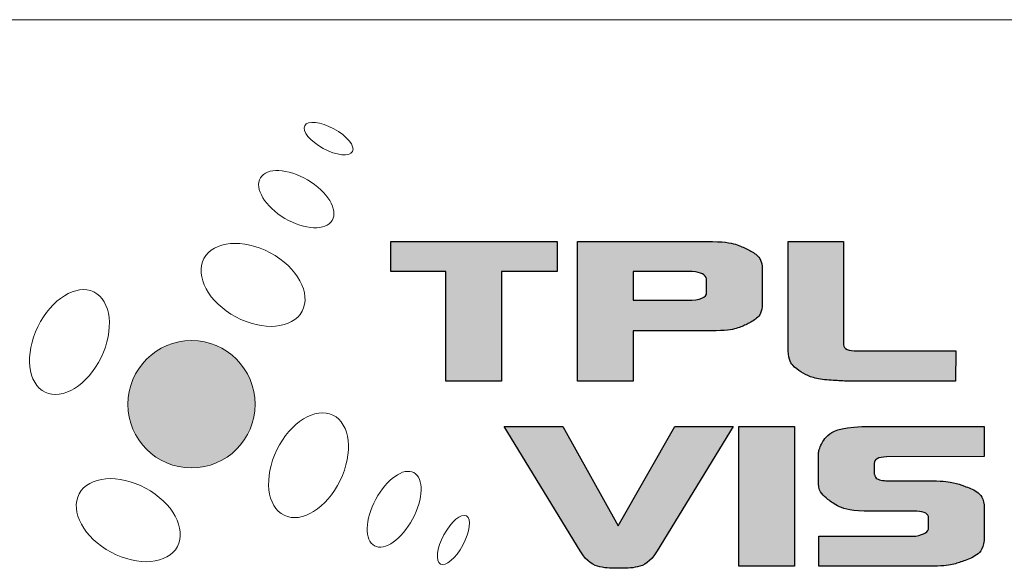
# Model space of a CAD drawing. Header units: millimetres. Extents: x 15 to 415, y 5 to 292.
# Tile 20 of 24: x 370 to 395, y 16 to 30. Entities that reach past the tile are written whole.
import ezdxf
from ezdxf.enums import TextEntityAlignment as Align

# ---------------------------------------------------------------- set-up
doc = ezdxf.new("R2010")
doc.units = ezdxf.units.MM
doc.layers.add('CALQUE_1', color=179, linetype='Continuous')
doc.styles.add('SLDTEXTSTYLE1', font='TXT', dxfattribs={"width": 0.75})

# ---------------------------------------------------------------- blocks, each defined once
blk = doc.blocks.new('Bloc3')
at = {"layer": 'CALQUE_1'}
for color, points in [(24, [(762.238, 47.704), (759.448, 47.704), (759.448, 49.219), (767.855, 49.219), (767.855, 47.704), (765.046, 47.704), (765.046, 42.151), (762.238, 42.151)]), (252, [(779.852, 32.798), (777.044, 32.798), (777.044, 39.865), (779.852, 39.865)])]:
    blk.add_hatch(color=color, dxfattribs=at).paths.add_polyline_path(points, flags=0)
h = blk.add_hatch(color=24, dxfattribs=at)
edge = h.paths.add_edge_path(flags=0)
edge.add_line((771.702, 42.151), (768.894, 42.151))
edge.add_line((768.894, 42.151), (768.894, 49.219))
edge.add_line((768.894, 49.219), (775.416, 49.219))
edge.add_spline(control_points=[(775.416, 49.219), (776.274, 49.219), (776.956, 49.088), (777.464, 48.826), (777.971, 48.564), (778.225, 48.23), (778.225, 47.825)], knot_values=[0, 0, 0, 0, 1, 2, 3, 4, 4, 4, 4], weights=[1, 1, 1, 1, 1, 1, 1], degree=3, periodic=0)
edge.add_line((778.225, 47.825), (778.225, 46.077))
edge.add_spline(control_points=[(778.225, 46.077), (778.225, 45.645), (777.965, 45.298), (777.446, 45.036), (776.986, 44.813), (776.382, 44.702), (775.634, 44.702)], knot_values=[0, 0, 0, 0, 1, 2, 3, 4, 4, 4, 4], weights=[1, 1, 1, 1, 1, 1, 1], degree=3, periodic=0)
edge.add_line((775.634, 44.702), (771.702, 44.702))
edge.add_line((771.702, 44.702), (771.702, 42.151))
edge = h.paths.add_edge_path(flags=0)
edge.add_line((774.691, 47.704), (771.702, 47.704))
edge.add_line((771.702, 47.704), (771.702, 46.252))
edge.add_line((771.702, 46.252), (774.438, 46.252))
edge.add_spline(control_points=[(774.438, 46.252), (775.09, 46.252), (775.416, 46.383), (775.416, 46.644)], knot_values=[0, 0, 0, 0, 1, 1, 1, 1], weights=[1, 1, 1, 1], degree=3, periodic=0)
edge.add_line((775.416, 46.644), (775.416, 47.331))
edge.add_spline(control_points=[(775.416, 47.331), (775.368, 47.54), (775.126, 47.664), (774.691, 47.704)], knot_values=[0, 0, 0, 0, 1, 1, 1, 1], weights=[1, 1, 1, 1], degree=3, periodic=0)
h = blk.add_hatch(color=24, dxfattribs=at)
edge = h.paths.add_edge_path(flags=0)
edge.add_spline(control_points=[(782.79, 42.151), (782.621, 42.151), (782.464, 42.158), (782.319, 42.171), (781.329, 42.21), (780.616, 42.364), (780.181, 42.632), (779.746, 42.901), (779.529, 43.316), (779.529, 43.879)], knot_values=[0, 0, 0, 0, 1, 2, 3, 4, 5, 6, 7, 7, 7, 7], weights=[1, 1, 1, 1, 1, 1, 1, 1, 1, 1], degree=3, periodic=0)
edge.add_line((779.529, 43.879), (779.529, 49.219))
edge.add_line((779.529, 49.219), (782.337, 49.219))
edge.add_line((782.337, 49.219), (782.337, 43.996))
edge.add_spline(control_points=[(782.337, 43.996), (782.337, 43.786), (782.572, 43.682), (783.044, 43.682)], knot_values=[0, 0, 0, 0, 1, 1, 1, 1], weights=[1, 1, 1, 1], degree=3, periodic=0)
edge.add_line((783.044, 43.682), (788.008, 43.682))
edge.add_line((788.008, 43.682), (787.99, 42.151))
edge.add_line((787.99, 42.151), (782.79, 42.151))
h = blk.add_hatch(color=24, dxfattribs=at)
edge = h.paths.add_edge_path(flags=0)
edge.add_arc((749.376, 40.988), 3.218, 0, 360)
h = blk.add_hatch(color=252, dxfattribs=at)
edge = h.paths.add_edge_path(flags=0)
edge.add_line((769.023, 33.58), (765.182, 39.865))
edge.add_line((765.182, 39.865), (768.153, 39.865))
edge.add_line((768.153, 39.865), (770.943, 34.838))
edge.add_line((770.943, 34.838), (773.806, 39.865))
edge.add_line((773.806, 39.865), (776.759, 39.865))
edge.add_line((776.759, 39.865), (772.918, 33.58))
edge.add_spline(control_points=[(772.918, 33.58), (772.567, 32.991), (771.921, 32.697), (770.979, 32.697), (770.025, 32.697), (769.373, 32.991), (769.023, 33.58)], knot_values=[0, 0, 0, 0, 1, 2, 3, 4, 4, 4, 4], weights=[1, 1, 1, 1, 1, 1, 1], degree=3, periodic=0)
h = blk.add_hatch(color=252, dxfattribs=at)
edge = h.paths.add_edge_path(flags=0)
edge.add_spline(control_points=[(781.075, 38.471), (781.075, 38.588), (781.098, 38.706), (781.147, 38.824), (781.473, 39.518), (782.336, 39.865), (783.738, 39.865)], knot_values=[0, 0, 0, 0, 1, 2, 3, 4, 4, 4, 4], weights=[1, 1, 1, 1, 1, 1, 1], degree=3, periodic=0)
edge.add_line((783.738, 39.865), (789.445, 39.865))
edge.add_line((789.445, 39.865), (789.445, 38.352))
edge.add_line((789.445, 38.352), (784.499, 38.332))
edge.add_spline(control_points=[(784.499, 38.332), (784.088, 38.319), (783.883, 38.208), (783.883, 37.998)], knot_values=[0, 0, 0, 0, 1, 1, 1, 1], weights=[1, 1, 1, 1], degree=3, periodic=0)
edge.add_line((783.883, 37.998), (783.883, 37.527))
edge.add_spline(control_points=[(783.883, 37.527), (783.883, 37.474), (783.889, 37.441), (783.901, 37.428), (783.961, 37.245), (784.197, 37.14), (784.607, 37.114), (784.644, 37.114), (784.704, 37.114), (784.789, 37.114)], knot_values=[0, 0, 0, 0, 1, 2, 3, 4, 5, 6, 7, 7, 7, 7], weights=[1, 1, 1, 1, 1, 1, 1, 1, 1, 1], degree=3, periodic=0)
edge.add_line((784.789, 37.114), (786.818, 37.114))
edge.add_spline(control_points=[(786.818, 37.114), (787.422, 37.114), (787.953, 37.029), (788.412, 36.859), (789.1, 36.623), (789.445, 36.244), (789.445, 35.721)], knot_values=[0, 0, 0, 0, 1, 2, 3, 4, 4, 4, 4], weights=[1, 1, 1, 1, 1, 1, 1], degree=3, periodic=0)
edge.add_line((789.445, 35.721), (789.445, 34.289))
edge.add_spline(control_points=[(789.445, 34.289), (789.445, 33.726), (789.089, 33.314), (788.376, 33.053), (787.893, 32.883), (787.313, 32.798), (786.637, 32.798)], knot_values=[0, 0, 0, 0, 1, 2, 3, 4, 4, 4, 4], weights=[1, 1, 1, 1, 1, 1, 1], degree=3, periodic=0)
edge.add_line((786.637, 32.798), (781.093, 32.798))
edge.add_line((781.093, 32.798), (781.093, 34.328))
edge.add_line((781.093, 34.328), (785.984, 34.328))
edge.add_spline(control_points=[(785.984, 34.328), (786.419, 34.407), (786.637, 34.544), (786.637, 34.74)], knot_values=[0, 0, 0, 0, 1, 1, 1, 1], weights=[1, 1, 1, 1], degree=3, periodic=0)
edge.add_line((786.637, 34.74), (786.637, 35.25))
edge.add_spline(control_points=[(786.637, 35.25), (786.637, 35.446), (786.437, 35.557), (786.038, 35.584)], knot_values=[0, 0, 0, 0, 1, 1, 1, 1], weights=[1, 1, 1, 1], degree=3, periodic=0)
edge.add_line((786.038, 35.584), (783.702, 35.584))
edge.add_spline(control_points=[(783.702, 35.584), (782.759, 35.584), (782.029, 35.793), (781.51, 36.212), (781.22, 36.448), (781.075, 36.703), (781.075, 36.978)], knot_values=[0, 0, 0, 0, 1, 2, 3, 4, 4, 4, 4], weights=[1, 1, 1, 1, 1, 1, 1], degree=3, periodic=0)
edge.add_line((781.075, 36.978), (781.075, 38.471))
at = {"color": 7, "linetype": 'Continuous', "lineweight": 0}
blk.add_line((550.158, 60.43), (820.158, 60.43), dxfattribs=at)
blk.add_circle((749.376, 40.988), 3.218, dxfattribs=at)
for centre, major_axis, ratio in [((756.304, 54.418), (1.207, -0.653), 0.410926), ((754.672, 51.358), (1.815, -1.074), 0.535163), ((752.487, 47.025), (2.482, -1.333), 0.652895), ((743.208, 44.133), (1.232, 2.533), 0.630605), ((755.291, 37.909), (1.232, 2.533), 0.630605), ((746.18, 35.13), (2.482, -1.333), 0.652895), ((759.619, 35.683), (0.994, 1.85), 0.503322), ((762.614, 34.13), (0.655, 1.217), 0.395042)]:
    blk.add_ellipse(centre, major_axis=major_axis, ratio=ratio, dxfattribs=at)
at = {"layer": 'CALQUE_1'}
for p, q in [((759.448, 47.704), (759.448, 49.219)), ((759.448, 49.219), (767.855, 49.219)), ((767.855, 49.219), (767.855, 47.704)), ((768.894, 42.151), (768.894, 49.219)), ((768.894, 49.219), (775.416, 49.219)), ((779.529, 43.879), (779.529, 49.219)), ((779.529, 49.219), (782.337, 49.219)), ((782.337, 49.219), (782.337, 43.996)), ((778.225, 47.825), (778.225, 46.077)), ((762.238, 47.704), (759.448, 47.704)), ((762.238, 42.151), (762.238, 47.704)), ((767.855, 47.704), (765.046, 47.704)), ((765.046, 47.704), (765.046, 42.151)), ((774.691, 47.704), (771.702, 47.704)), ((771.702, 47.704), (771.702, 46.252)), ((775.416, 46.644), (775.416, 47.331)), ((771.702, 46.252), (774.438, 46.252)), ((775.634, 44.702), (771.702, 44.702)), ((771.702, 44.702), (771.702, 42.151)), ((783.044, 43.682), (788.008, 43.682)), ((788.008, 43.682), (787.99, 42.151)), ((765.046, 42.151), (762.238, 42.151)), ((771.702, 42.151), (768.894, 42.151)), ((787.99, 42.151), (782.79, 42.151)), ((765.182, 39.865), (768.153, 39.865)), ((769.023, 33.58), (765.182, 39.865)), ((768.153, 39.865), (770.943, 34.838)), ((770.943, 34.838), (773.806, 39.865)), ((776.759, 39.865), (772.918, 33.58)), ((773.806, 39.865), (776.759, 39.865)), ((777.044, 32.798), (777.044, 39.865)), ((777.044, 39.865), (779.852, 39.865)), ((779.852, 39.865), (779.852, 32.798)), ((783.738, 39.865), (789.445, 39.865)), ((789.445, 39.865), (789.445, 38.352)), ((781.075, 36.978), (781.075, 38.471)), ((789.445, 38.352), (784.499, 38.332)), ((783.883, 37.998), (783.883, 37.527)), ((784.789, 37.114), (786.818, 37.114)), ((786.038, 35.584), (783.702, 35.584)), ((789.445, 35.721), (789.445, 34.289)), ((786.637, 34.74), (786.637, 35.25)), ((781.093, 32.798), (781.093, 34.328)), ((781.093, 34.328), (785.984, 34.328)), ((779.852, 32.798), (777.044, 32.798)), ((786.637, 32.798), (781.093, 32.798))]:
    blk.add_line(p, q, dxfattribs=at)
for points in [[(775.416, 49.219), (776.274, 49.219), (776.956, 49.088), (777.464, 48.826), (777.971, 48.564), (778.225, 48.23), (778.225, 47.825)], [(775.416, 47.331), (775.368, 47.54), (775.126, 47.664), (774.691, 47.704)], [(774.438, 46.252), (775.09, 46.252), (775.416, 46.383), (775.416, 46.644)], [(778.225, 46.077), (778.225, 45.645), (777.965, 45.298), (777.446, 45.036), (776.986, 44.813), (776.382, 44.702), (775.634, 44.702)], [(782.79, 42.151), (782.621, 42.151), (782.464, 42.158), (782.319, 42.171), (781.329, 42.21), (780.616, 42.364), (780.181, 42.632), (779.746, 42.901), (779.529, 43.316), (779.529, 43.879)], [(782.337, 43.996), (782.337, 43.786), (782.572, 43.682), (783.044, 43.682)], [(781.075, 38.471), (781.075, 38.588), (781.098, 38.706), (781.147, 38.824), (781.473, 39.518), (782.336, 39.865), (783.738, 39.865)], [(784.499, 38.332), (784.088, 38.319), (783.883, 38.208), (783.883, 37.998)], [(783.883, 37.527), (783.883, 37.474), (783.889, 37.441), (783.901, 37.428), (783.961, 37.245), (784.197, 37.14), (784.607, 37.114), (784.644, 37.114), (784.704, 37.114), (784.789, 37.114)], [(783.702, 35.584), (782.759, 35.584), (782.029, 35.793), (781.51, 36.212), (781.22, 36.448), (781.075, 36.703), (781.075, 36.978)], [(786.818, 37.114), (787.422, 37.114), (787.953, 37.029), (788.412, 36.859), (789.1, 36.623), (789.445, 36.244), (789.445, 35.721)], [(786.637, 35.25), (786.637, 35.446), (786.437, 35.557), (786.038, 35.584)], [(785.984, 34.328), (786.419, 34.407), (786.637, 34.544), (786.637, 34.74)], [(789.445, 34.289), (789.445, 33.726), (789.089, 33.314), (788.376, 33.053), (787.893, 32.883), (787.313, 32.798), (786.637, 32.798)], [(772.918, 33.58), (772.567, 32.991), (771.921, 32.697), (770.979, 32.697), (770.025, 32.697), (769.373, 32.991), (769.023, 33.58)]]:
    blk.add_open_spline(points, degree=3, dxfattribs=at)
at = {"color": 7, "linetype": 'Continuous', "lineweight": 0, "style": 'SLDTEXTSTYLE1', "width": 0.75}
for tag, height, p in [('REF_ASM', 5.821, (747.915, 115.148)), ('ECHELLE', 6.35, (592.338, 45.673)), ('REVISION', 6.35, (683.502, 45.673)), ('FORMAT', 6.35, (592.72, 25.538)), ('FOLIO', 6.35, (679.386, 25.538))]:
    blk.add_attdef(tag, text='', height=height, dxfattribs=at).set_placement(p, align=Align.BOTTOM_LEFT)
at = {"color": 7, "linetype": 'Continuous', "lineweight": 0}
blk.add_attdef('DESIGNATION', (0, 0), '', height=1, dxfattribs=at)

msp = doc.modelspace()

# ---------------------------------------------------------------- block references
at = {"color": 7, "linetype": 'Continuous', "xscale": 0.5, "yscale": 0.5, "zscale": 0.5}
msp.add_blockref('Bloc3', (0, 0), dxfattribs=at)

doc.saveas('drawing.dxf')
